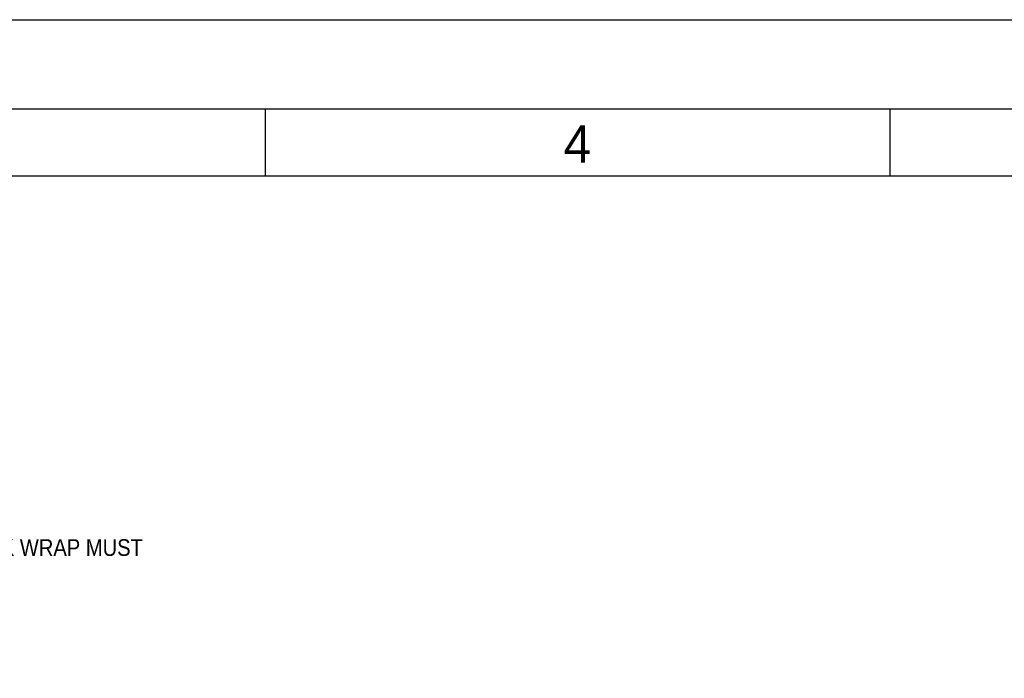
# Model space of a CAD drawing. Header units: millimetres. Extents: x 0 to 5600, y -1552 to 3960.
# Tile 73 of 199: x 2133 to 3310, y 3173 to 3960. Entities that reach past the tile are written whole.
import ezdxf

# ---------------------------------------------------------------- set-up
doc = ezdxf.new("R2010")
doc.units = ezdxf.units.MM
doc.header["$LTSCALE"] = 308
doc.layers.get('0').update_dxf_attribs({"linetype": 'CONTINUOUS'})
doc.styles.get("Standard").update_dxf_attribs({"font": 'txt', "width": 0.9})
doc.styles.add('TEXTSTYLE_2', font='txt')

msp = doc.modelspace()

# ---------------------------------------------------------------- linework, layer by layer
at = {"color": 7, "linetype": 'Continuous'}
for p, q in [((0, 3960), (5600, 3960)), ((80, 3853.3), (5506.7, 3853.3)), ((2426.7, 3773.3), (2426.7, 3853.3)), ((3173.3, 3773.3), (3173.3, 3853.3)), ((80, 3773.3), (5506.7, 3773.3))]:
    msp.add_line(p, q, dxfattribs=at)

# ---------------------------------------------------------------- texts
at = {"color": 2, "linetype": 'Continuous', "insert": (2782.8, 3833.7), "char_height": 44.5, "width": 44.498, "attachment_point": 1, "line_spacing_factor": 0.9, "style": 'TEXTSTYLE_2'}
msp.add_mtext('4', dxfattribs=at)
at = {"color": 2, "linetype": 'Continuous', "insert": (212.5, 3724.1), "char_height": 20, "width": 2556, "attachment_point": 1, "line_spacing_factor": 1.05}
msp.add_mtext("\\LPACKAGING NOTES\\P\\lDRAWING FOR REFERENCE ONLY\\P- MOQ SET AT 14 KITS \\P- PALLET:- 1200 x 1000 EURO ISPM15 OR EQUIVALENT WITH 4 WAY ENTRY\\P \\P1.PLACE SINGLE CARTON ON TO THE PALLET AND START LOADING THE COOLING BRACKET PARTS.\\P2.EACH LAYER IS x2 COOLING CARTONS. \\P3.ADD BANDED STRAPS x2 IN THE WIDTH DIRCECTION & x2 IN THE DEPTH DIRECTION ON TOP OF THE LITEC EDGING STRIP (2 NO'S IN EACH SIDE).\\P5.APPLY LABEL TO CARTONS.\\P6.CORNER POSTS IS PLACED ON THE CARTON EDGES  \\P7.CORNER PAD FOAM IS PLACED ON THE CORNER POSTS.\\P8.MACHINE SHRINK WRAP THE PACKAGED PRODUCT WITH AT LEAST 6 LAYERS TO PROTECT AND SECURE PRODUCT (MUST BE MACHINE WRAPPED AND SHRINK WRAP MUST \\PINCLUDE/EXTEND TO THE PALLET).\\P9.APPLY CRATE LABEL ON TOP OF SHRINK WRAP ON EACH SIDE OF THE PRODUCT.\\P \\P- MATERIAL:MULTIPLE_MATERIALS \\P- FINISH: RAW \\P- RELEASE LEVEL: - Concept\\H33.3333333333; ", dxfattribs=at)

doc.saveas('drawing.dxf')
